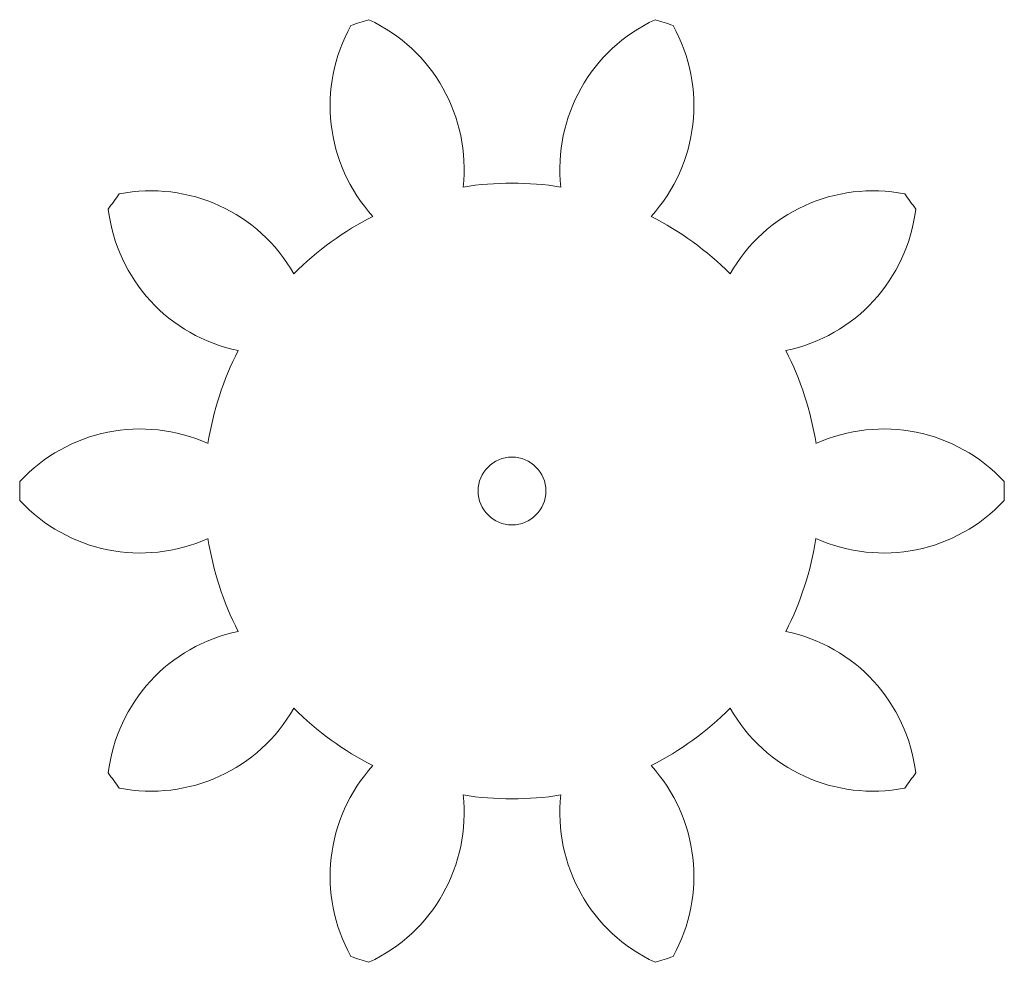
# Model space of a CAD drawing. Header units: inches. Extents: x -1 to 1, y -0.96 to 0.96.
import ezdxf

# ---------------------------------------------------------------- set-up
doc = ezdxf.new("R2010")
doc.units = ezdxf.units.IN
doc.header["$MEASUREMENT"] = 0

msp = doc.modelspace()

# ---------------------------------------------------------------- linework, layer by layer
at = {"color": 7, "linetype": 'Continuous', "lineweight": 15}
msp.add_circle((0, 0), 0.0689, dxfattribs=at)
for centre, radius, start, end in [((-0.0362, 0.7822), 0.3333, 150.7724, 222.3887), ((0, 0), 1, 106.9092, 109.0908), ((-0.4305, 0.6541), 0.3333, 353.6113, 65.2276), ((0.4305, 0.6541), 0.3333, 114.7724, 186.3887), ((0.0362, 0.7822), 0.3333, 317.6113, 29.2276), ((0, 0), 1, 70.9092, 73.0908), ((0, 0), 0.625, 80.8607, 99.1393), ((0, 0), 1, 142.9092, 145.0908), ((-0.7328, 0.2761), 0.3333, 29.6113, 101.2276), ((0.7328, 0.2761), 0.3333, 78.7724, 150.3887), ((0, 0), 1, 34.9092, 37.0908), ((-0.4891, 0.6116), 0.3333, 186.7724, 258.3887), ((0.4891, 0.6116), 0.3333, 281.6113, 353.2276), ((0, 0), 0.625, 116.8607, 135.1393), ((0, 0), 0.6249, 44.8607, 63.1393), ((0, 0), 0.625, 152.8607, 171.1393), ((0, 0), 0.625, 8.8607, 27.1393), ((-0.7551, -0.2073), 0.3333, 65.6113, 137.2276), ((0.7551, -0.2073), 0.3333, 42.7724, 114.3887), ((0, 0), 1, 178.9092, 181.0908), ((0, 0), 1, 358.9092, 1.0908), ((-0.7551, 0.2073), 0.3333, 222.7724, 294.3887), ((0.7551, 0.2073), 0.3333, 245.6113, 317.2276), ((0, 0), 0.625, 188.8607, 207.1393), ((0, 0), 0.6249, 332.8607, 351.1393), ((-0.4891, -0.6116), 0.3333, 101.6113, 173.2276), ((0.4891, -0.6116), 0.3333, 6.7724, 78.3887), ((-0.7328, -0.2761), 0.3333, 258.7724, 330.3887), ((0, 0), 0.625, 224.8607, 243.1393), ((0, 0), 0.625, 296.8607, 315.1393), ((0.7328, -0.2761), 0.3333, 209.6113, 281.2276), ((-0.0362, -0.7822), 0.3333, 137.6113, 209.2276), ((0.0362, -0.7822), 0.3333, 330.7724, 42.3887), ((0, 0), 1, 214.9092, 217.0908), ((0, 0), 1, 322.9092, 325.0908), ((-0.4305, -0.6541), 0.3333, 294.7724, 6.3887), ((0, 0), 0.625, 260.8607, 279.1393), ((0.4305, -0.6541), 0.3333, 173.6113, 245.2276), ((0, 0), 1, 250.9092, 253.0908), ((0, 0), 1, 286.9092, 289.0908)]:
    msp.add_arc(centre, radius, start, end, dxfattribs=at)

doc.saveas('drawing.dxf')
